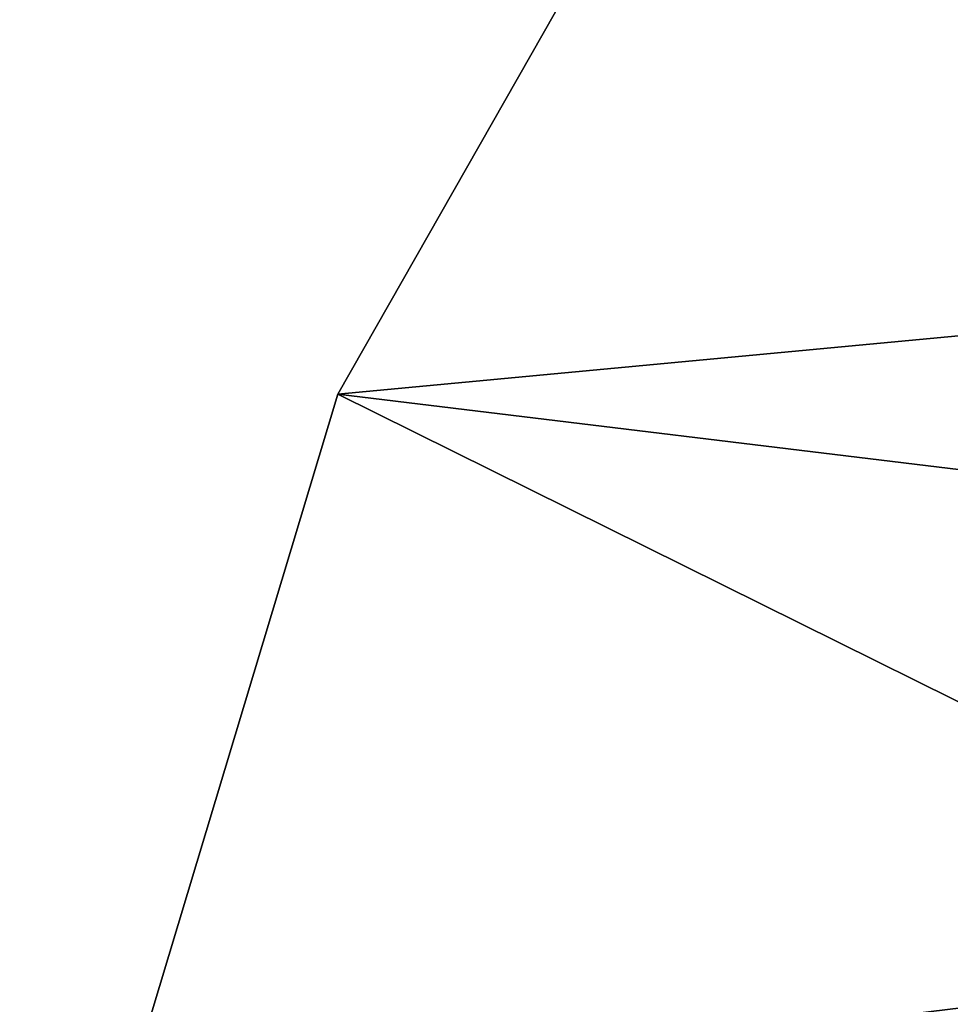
# Model space of a CAD drawing. Extents: x -5 to 2276, y 0 to 2500.
# Tile 123 of 256: x 839.37 to 843.05, y 517.99 to 521.87. Entities that reach past the tile are written whole.
import ezdxf

# ---------------------------------------------------------------- set-up
doc = ezdxf.new("R2010")
doc.units = 0
doc.header["$LTSCALE"] = 25.4
doc.layers.get('0').update_dxf_attribs({"linetype": 'CONTINUOUS'})
for name, color, linetype in [('IFCBUILDING', 32, 'CONTINUOUS'), ('IFCBUILDINGSTOREY', 34, 'CONTINUOUS'), ('IFCSITE', 32, 'CONTINUOUS'), ('IFCSLAB', 22, 'CONTINUOUS'), ('IFCWALL', 190, 'CONTINUOUS')]:
    doc.layers.add(name, color=color, linetype=linetype)

# ---------------------------------------------------------------- blocks, each defined once
blk = doc.blocks.new('GRUPUJ_1')
at = {"layer": 'IFCWALL'}
mesh = blk.add_polyface(dxfattribs=at)
corners = [(0, 0, 2300), (25, 25, 2300), (0, 2276.05, 2300), (175, 0, 2300), (25, 2251.05, 2300), (175, 25, 2300), (2500, 2151.05, 2300), (2475, 2251.05, 2300), (2475, 2151.05, 2300), (2500, 2276.05, 2300), (1245.07, 2251.05, 2300)]
mesh.append_faces([[corners[k] for k in face] for face in [(1, 3, 5), (6, 7, 8)]], dxfattribs={"vtx0": -1})
mesh.append_faces([[corners[k] for k in face] for face in [(0, 1, 2), (9, 7, 6)]], dxfattribs={"vtx0": -1, "vtx1": -1})
mesh.append_faces([[corners[k] for k in face] for face in [(1, 0, 3), (2, 1, 4), (4, 9, 2), (9, 4, 10), (9, 10, 7)]], dxfattribs={"vtx0": -1, "vtx2": -1})
mesh = blk.add_polyface(dxfattribs=at)
corners = [(2500, 0, 800), (175, 25, 800), (175, 0, 800), (2475, 25, 800), (2475, 2151.05, 800), (2500, 2151.05, 800)]
mesh.append_faces([[corners[k] for k in face] for face in [(0, 1, 2), (4, 0, 5)]], dxfattribs={"vtx0": -1})
mesh.append_faces([[corners[k] for k in face] for face in [(1, 0, 3), (3, 0, 4)]], dxfattribs={"vtx0": -1, "vtx1": -1})
blk = doc.blocks.new('GRUPUJ_7')
at = {"layer": 'IFCWALL'}
mesh = blk.add_polyface(dxfattribs=at)
corners = [(0, 0, 1500), (125, 100, 1500), (125, 2151.05, 1500), (150, 0, 1500), (150, 100, 1500), (2450, 2126.05, 1500), (2375, 2151.05, 1500), (2375, 2126.05, 1500), (0, 2226.05, 1500), (1220.07, 2226.05, 1500), (1220.07, 2151.05, 1500), (2450, 2226.05, 1500)]
mesh.append_faces([[corners[k] for k in face] for face in [(1, 3, 4), (5, 6, 7)]], dxfattribs={"vtx0": -1})
mesh.append_faces([[corners[k] for k in face] for face in [(8, 2, 9), (9, 6, 11), (11, 6, 5)]], dxfattribs={"vtx0": -1, "vtx1": -1})
mesh.append_faces([[corners[k] for k in face] for face in [(0, 1, 2), (1, 0, 3), (2, 8, 0), (9, 2, 10), (9, 10, 6)]], dxfattribs={"vtx0": -1, "vtx2": -1})
mesh = blk.add_polyface(dxfattribs=at)
corners = [(2450, 0), (150, 100), (150, 0), (2375, 100), (2375, 2126.05), (2450, 2126.05)]
mesh.append_faces([[corners[k] for k in face] for face in [(0, 1, 2), (4, 0, 5)]], dxfattribs={"vtx0": -1})
mesh.append_faces([[corners[k] for k in face] for face in [(1, 0, 3), (3, 0, 4)]], dxfattribs={"vtx0": -1, "vtx1": -1})
blk = doc.blocks.new('GRUPUJ_9')
at = {"layer": 'IFCWALL'}
mesh = blk.add_polyface(dxfattribs=at)
corners = [(0, 2051.05, 1500), (25, 2026.05, 1500), (1095.07, 2051.05, 1500), (0, 0, 1500), (25, 0, 1500), (2250, 2026.05, 1500), (2250, 2051.05, 1500)]
mesh.append_faces([[corners[k] for k in face] for face in [(1, 3, 4), (2, 5, 6)]], dxfattribs={"vtx0": -1})
mesh.append_faces([[corners[k] for k in face] for face in [(0, 1, 2)]], dxfattribs={"vtx0": -1, "vtx1": -1})
mesh.append_faces([[corners[k] for k in face] for face in [(1, 0, 3), (2, 1, 5)]], dxfattribs={"vtx0": -1, "vtx2": -1})
mesh = blk.add_polyface(dxfattribs=at)
corners = [(2250, 0), (25, 25), (25, 0), (2225, 25), (2225, 2026.05), (2250, 2026.05)]
mesh.append_faces([[corners[k] for k in face] for face in [(0, 1, 2), (4, 0, 5)]], dxfattribs={"vtx0": -1})
mesh.append_faces([[corners[k] for k in face] for face in [(1, 0, 3), (3, 0, 4)]], dxfattribs={"vtx0": -1, "vtx1": -1})
blk = doc.blocks.new('_CIANY')
at = {"layer": 'IFCWALL'}
for name, p in [('GRUPUJ_1', (0, 0)), ('GRUPUJ_7', (25, 25, 800)), ('GRUPUJ_9', (150, 125, 800))]:
    blk.add_blockref(name, p, dxfattribs=at)
mesh = blk.add_polyface(dxfattribs=at)
corners = [(0, 2276.05), (175, 2151.05), (175, 891.05), (1245.07, 2276.05), (175, 1251.05), (875, 2151.05), (1245.07, 2151.05), (1295.07, 2276.05), (1295.07, 2151.05), (2195.07, 2276.05), (1575, 2151.05), (2195.07, 2151.05), (2245.07, 2276.05), (2245.07, 2151.05), (2500, 2276.05), (2375, 2151.05), (2375, 651.05), (2375, 150), (0, 0), (175, 150), (2500, 0)]
mesh.append_faces([[corners[k] for k in face] for face in [(2, 1, 4)]], dxfattribs={"vtx0": -1})
mesh.append_faces([[corners[k] for k in face] for face in [(1, 3, 5), (5, 3, 6), (6, 7, 8), (8, 9, 10), (10, 9, 11), (11, 12, 13), (13, 14, 15), (15, 14, 16), (16, 14, 17), (18, 19, 20), (19, 0, 2), (20, 17, 14)]], dxfattribs={"vtx0": -1, "vtx1": -1})
mesh.append_faces([[corners[k] for k in face] for face in [(0, 1, 2)]], dxfattribs={"vtx0": -1, "vtx1": -1, "vtx2": -1})
mesh.append_faces([[corners[k] for k in face] for face in [(1, 0, 3), (6, 3, 7), (8, 7, 9), (11, 9, 12), (13, 12, 14), (19, 18, 0), (20, 19, 17)]], dxfattribs={"vtx0": -1, "vtx2": -1})
blk = doc.blocks.new('POD_OGA')
at = {"layer": 'IFCSLAB'}
mesh = blk.add_polyface(dxfattribs=at)
corners = [(1400, 2001.05), (1120.07, 1996.05), (1120.07, 2001.05), (0, 2001.05), (1400, 1101.05), (0, 1101.05), (1070.07, 1996.05), (1070.07, 2001.05)]
mesh.append_faces([[corners[k] for k in face] for face in [(0, 1, 2), (3, 4, 5), (6, 3, 7)]], dxfattribs={"vtx0": -1})
mesh.append_faces([[corners[k] for k in face] for face in [(4, 1, 0)]], dxfattribs={"vtx0": -1, "vtx1": -1})
mesh.append_faces([[corners[k] for k in face] for face in [(4, 3, 6)]], dxfattribs={"vtx0": -1, "vtx1": -1, "vtx2": -1})
mesh.append_faces([[corners[k] for k in face] for face in [(4, 6, 1)]], dxfattribs={"vtx0": -1, "vtx2": -1})
blk = doc.blocks.new('700-_MINIMALNA_D')
blk.add_line((545.213, 433.896), (545.213, 433.896, 2))
blk.add_line((545.213, 433.896), (545.213, 433.896, 2))
for points in [[(479.412, 404.136, 0), (483.637, 414.062, 0), (489.553, 422.452, 0), (496.852, 429.12, 0), (505.226, 433.884, 0), (514.676, 436.742, 0), (525.201, 437.694, 0), (535.76, 436.745, 0), (545.213, 433.896, 0), (553.56, 429.148, 0), (560.8, 422.501, 0), (566.651, 414.127, 0), (570.831, 404.197, 0)], [(479.412, 404.136, 2), (483.637, 414.062, 2), (489.553, 422.452, 2), (496.852, 429.12, 2), (505.226, 433.884, 2), (514.676, 436.742, 2), (525.201, 437.694, 2), (535.76, 436.745, 2), (545.213, 433.896, 2), (553.56, 429.148, 2), (560.8, 422.501, 2), (566.651, 414.127, 2), (570.831, 404.197, 2)], [(479.412, 404.136, 0), (483.637, 414.062, 0), (489.553, 422.452, 0), (496.852, 429.12, 0), (505.226, 433.884, 0), (514.676, 436.742, 0), (525.201, 437.694, 0), (535.76, 436.745, 0), (545.213, 433.896, 0), (553.56, 429.148, 0), (560.8, 422.501, 0), (566.651, 414.127, 0), (570.831, 404.197, 0)], [(479.412, 404.136, 2), (483.637, 414.062, 2), (489.553, 422.452, 2), (496.852, 429.12, 2), (505.226, 433.884, 2), (514.676, 436.742, 2), (525.201, 437.694, 2), (535.76, 436.745, 2), (545.213, 433.896, 2), (553.56, 429.148, 2), (560.8, 422.501, 2), (566.651, 414.127, 2), (570.831, 404.197, 2)], [(479.412, 404.136, 0), (483.637, 414.062, 0), (489.553, 422.452, 0), (496.852, 429.12, 0), (505.226, 433.884, 0), (514.676, 436.742, 0), (525.201, 437.694, 0), (535.76, 436.745, 0), (545.213, 433.896, 0), (553.56, 429.148, 0), (560.8, 422.501, 0), (566.651, 414.127, 0), (570.831, 404.197, 0)], [(479.412, 404.136, 2), (483.637, 414.062, 2), (489.553, 422.452, 2), (496.852, 429.12, 2), (505.226, 433.884, 2), (514.676, 436.742, 2), (525.201, 437.694, 2), (535.76, 436.745, 2), (545.213, 433.896, 2), (553.56, 429.148, 2), (560.8, 422.501, 2), (566.651, 414.127, 2), (570.831, 404.197, 2)], [(479.412, 404.136, 0), (483.637, 414.062, 0), (489.553, 422.452, 0), (496.852, 429.12, 0), (505.226, 433.884, 0), (514.676, 436.742, 0), (525.201, 437.694, 0), (535.76, 436.745, 0), (545.213, 433.896, 0), (553.56, 429.148, 0), (560.8, 422.501, 0), (566.651, 414.127, 0), (570.831, 404.197, 0)], [(479.412, 404.136, 2), (483.637, 414.062, 2), (489.553, 422.452, 2), (496.852, 429.12, 2), (505.226, 433.884, 2), (514.676, 436.742, 2), (525.201, 437.694, 2), (535.76, 436.745, 2), (545.213, 433.896, 2), (553.56, 429.148, 2), (560.8, 422.501, 2), (566.651, 414.127, 2), (570.831, 404.197, 2)], [(479.412, 404.136, 0), (483.637, 414.062, 0), (489.553, 422.452, 0), (496.852, 429.12, 0), (505.226, 433.884, 0), (514.676, 436.742, 0), (525.201, 437.694, 0), (535.76, 436.745, 0), (545.213, 433.896, 0), (553.56, 429.148, 0), (560.8, 422.501, 0), (566.651, 414.127, 0), (570.831, 404.197, 0)], [(479.412, 404.136, 2), (483.637, 414.062, 2), (489.553, 422.452, 2), (496.852, 429.12, 2), (505.226, 433.884, 2), (514.676, 436.742, 2), (525.201, 437.694, 2), (535.76, 436.745, 2), (545.213, 433.896, 2), (553.56, 429.148, 2), (560.8, 422.501, 2), (566.651, 414.127, 2), (570.831, 404.197, 2)], [(479.412, 404.136, 0), (483.637, 414.062, 0), (489.553, 422.452, 0), (496.852, 429.12, 0), (505.226, 433.884, 0), (514.676, 436.742, 0), (525.201, 437.694, 0), (535.76, 436.745, 0), (545.213, 433.896, 0), (553.56, 429.148, 0), (560.8, 422.501, 0), (566.651, 414.127, 0), (570.831, 404.197, 0)], [(479.412, 404.136, 2), (483.637, 414.062, 2), (489.553, 422.452, 2), (496.852, 429.12, 2), (505.226, 433.884, 2), (514.676, 436.742, 2), (525.201, 437.694, 2), (535.76, 436.745, 2), (545.213, 433.896, 2), (553.56, 429.148, 2), (560.8, 422.501, 2), (566.651, 414.127, 2), (570.831, 404.197, 2)], [(479.412, 404.136, 0), (483.637, 414.062, 0), (489.553, 422.452, 0), (496.852, 429.12, 0), (505.226, 433.884, 0), (514.676, 436.742, 0), (525.201, 437.694, 0), (535.76, 436.745, 0), (545.213, 433.896, 0), (553.56, 429.148, 0), (560.8, 422.501, 0), (566.651, 414.127, 0), (570.831, 404.197, 0)], [(479.412, 404.136, 2), (483.637, 414.062, 2), (489.553, 422.452, 2), (496.852, 429.12, 2), (505.226, 433.884, 2), (514.676, 436.742, 2), (525.201, 437.694, 2), (535.76, 436.745, 2), (545.213, 433.896, 2), (553.56, 429.148, 2), (560.8, 422.501, 2), (566.651, 414.127, 2), (570.831, 404.197, 2)], [(479.412, 404.136, 0), (483.637, 414.062, 0), (489.553, 422.452, 0), (496.852, 429.12, 0), (505.226, 433.884, 0), (514.676, 436.742, 0), (525.201, 437.694, 0), (535.76, 436.745, 0), (545.213, 433.896, 0), (553.56, 429.148, 0), (560.8, 422.501, 0), (566.651, 414.127, 0), (570.831, 404.197, 0)], [(479.412, 404.136, 2), (483.637, 414.062, 2), (489.553, 422.452, 2), (496.852, 429.12, 2), (505.226, 433.884, 2), (514.676, 436.742, 2), (525.201, 437.694, 2), (535.76, 436.745, 2), (545.213, 433.896, 2), (553.56, 429.148, 2), (560.8, 422.501, 2), (566.651, 414.127, 2), (570.831, 404.197, 2)], [(479.412, 404.136, 0), (483.637, 414.062, 0), (489.553, 422.452, 0), (496.852, 429.12, 0), (505.226, 433.884, 0), (514.676, 436.742, 0), (525.201, 437.694, 0), (535.76, 436.745, 0), (545.213, 433.896, 0), (553.56, 429.148, 0), (560.8, 422.501, 0), (566.651, 414.127, 0), (570.831, 404.197, 0)], [(479.412, 404.136, 2), (483.637, 414.062, 2), (489.553, 422.452, 2), (496.852, 429.12, 2), (505.226, 433.884, 2), (514.676, 436.742, 2), (525.201, 437.694, 2), (535.76, 436.745, 2), (545.213, 433.896, 2), (553.56, 429.148, 2), (560.8, 422.501, 2), (566.651, 414.127, 2), (570.831, 404.197, 2)], [(479.412, 404.136, 0), (483.637, 414.062, 0), (489.553, 422.452, 0), (496.852, 429.12, 0), (505.226, 433.884, 0), (514.676, 436.742, 0), (525.201, 437.694, 0), (535.76, 436.745, 0), (545.213, 433.896, 0), (553.56, 429.148, 0), (560.8, 422.501, 0), (566.651, 414.127, 0), (570.831, 404.197, 0)], [(479.412, 404.136, 2), (483.637, 414.062, 2), (489.553, 422.452, 2), (496.852, 429.12, 2), (505.226, 433.884, 2), (514.676, 436.742, 2), (525.201, 437.694, 2), (535.76, 436.745, 2), (545.213, 433.896, 2), (553.56, 429.148, 2), (560.8, 422.501, 2), (566.651, 414.127, 2), (570.831, 404.197, 2)], [(479.412, 404.136, 0), (483.637, 414.062, 0), (489.553, 422.452, 0), (496.852, 429.12, 0), (505.226, 433.884, 0), (514.676, 436.742, 0), (525.201, 437.694, 0), (535.76, 436.745, 0), (545.213, 433.896, 0), (553.56, 429.148, 0), (560.8, 422.501, 0), (566.651, 414.127, 0), (570.831, 404.197, 0)], [(479.412, 404.136, 2), (483.637, 414.062, 2), (489.553, 422.452, 2), (496.852, 429.12, 2), (505.226, 433.884, 2), (514.676, 436.742, 2), (525.201, 437.694, 2), (535.76, 436.745, 2), (545.213, 433.896, 2), (553.56, 429.148, 2), (560.8, 422.501, 2), (566.651, 414.127, 2), (570.831, 404.197, 2)], [(479.412, 404.136, 0), (483.637, 414.062, 0), (489.553, 422.452, 0), (496.852, 429.12, 0), (505.226, 433.884, 0), (514.676, 436.742, 0), (525.201, 437.694, 0), (535.76, 436.745, 0), (545.213, 433.896, 0), (553.56, 429.148, 0), (560.8, 422.501, 0), (566.651, 414.127, 0), (570.831, 404.197, 0)], [(479.412, 404.136, 2), (483.637, 414.062, 2), (489.553, 422.452, 2), (496.852, 429.12, 2), (505.226, 433.884, 2), (514.676, 436.742, 2), (525.201, 437.694, 2), (535.76, 436.745, 2), (545.213, 433.896, 2), (553.56, 429.148, 2), (560.8, 422.501, 2), (566.651, 414.127, 2), (570.831, 404.197, 2)], [(479.412, 404.136, 0), (483.637, 414.062, 0), (489.553, 422.452, 0), (496.852, 429.12, 0), (505.226, 433.884, 0), (514.676, 436.742, 0), (525.201, 437.694, 0), (535.76, 436.745, 0), (545.213, 433.896, 0), (553.56, 429.148, 0), (560.8, 422.501, 0), (566.651, 414.127, 0), (570.831, 404.197, 0)], [(479.412, 404.136, 2), (483.637, 414.062, 2), (489.553, 422.452, 2), (496.852, 429.12, 2), (505.226, 433.884, 2), (514.676, 436.742, 2), (525.201, 437.694, 2), (535.76, 436.745, 2), (545.213, 433.896, 2), (553.56, 429.148, 2), (560.8, 422.501, 2), (566.651, 414.127, 2), (570.831, 404.197, 2)], [(479.412, 404.136, 0), (483.637, 414.062, 0), (489.553, 422.452, 0), (496.852, 429.12, 0), (505.226, 433.884, 0), (514.676, 436.742, 0), (525.201, 437.694, 0), (535.76, 436.745, 0), (545.213, 433.896, 0), (553.56, 429.148, 0), (560.8, 422.501, 0), (566.651, 414.127, 0), (570.831, 404.197, 0)], [(479.412, 404.136, 2), (483.637, 414.062, 2), (489.553, 422.452, 2), (496.852, 429.12, 2), (505.226, 433.884, 2), (514.676, 436.742, 2), (525.201, 437.694, 2), (535.76, 436.745, 2), (545.213, 433.896, 2), (553.56, 429.148, 2), (560.8, 422.501, 2), (566.651, 414.127, 2), (570.831, 404.197, 2)], [(479.412, 404.136, 0), (483.637, 414.062, 0), (489.553, 422.452, 0), (496.852, 429.12, 0), (505.226, 433.884, 0), (514.676, 436.742, 0), (525.201, 437.694, 0), (535.76, 436.745, 0), (545.213, 433.896, 0), (553.56, 429.148, 0), (560.8, 422.501, 0), (566.651, 414.127, 0), (570.831, 404.197, 0)], [(479.412, 404.136, 2), (483.637, 414.062, 2), (489.553, 422.452, 2), (496.852, 429.12, 2), (505.226, 433.884, 2), (514.676, 436.742, 2), (525.201, 437.694, 2), (535.76, 436.745, 2), (545.213, 433.896, 2), (553.56, 429.148, 2), (560.8, 422.501, 2), (566.651, 414.127, 2), (570.831, 404.197, 2)], [(479.412, 404.136, 0), (483.637, 414.062, 0), (489.553, 422.452, 0), (496.852, 429.12, 0), (505.226, 433.884, 0), (514.676, 436.742, 0), (525.201, 437.694, 0), (535.76, 436.745, 0), (545.213, 433.896, 0), (553.56, 429.148, 0), (560.8, 422.501, 0), (566.651, 414.127, 0), (570.831, 404.197, 0)], [(479.412, 404.136, 2), (483.637, 414.062, 2), (489.553, 422.452, 2), (496.852, 429.12, 2), (505.226, 433.884, 2), (514.676, 436.742, 2), (525.201, 437.694, 2), (535.76, 436.745, 2), (545.213, 433.896, 2), (553.56, 429.148, 2), (560.8, 422.501, 2), (566.651, 414.127, 2), (570.831, 404.197, 2)], [(479.412, 404.136, 0), (483.637, 414.062, 0), (489.553, 422.452, 0), (496.852, 429.12, 0), (505.226, 433.884, 0), (514.676, 436.742, 0), (525.201, 437.694, 0), (535.76, 436.745, 0), (545.213, 433.896, 0), (553.56, 429.148, 0), (560.8, 422.501, 0), (566.651, 414.127, 0), (570.831, 404.197, 0)], [(479.412, 404.136, 2), (483.637, 414.062, 2), (489.553, 422.452, 2), (496.852, 429.12, 2), (505.226, 433.884, 2), (514.676, 436.742, 2), (525.201, 437.694, 2), (535.76, 436.745, 2), (545.213, 433.896, 2), (553.56, 429.148, 2), (560.8, 422.501, 2), (566.651, 414.127, 2), (570.831, 404.197, 2)], [(479.412, 404.136, 0), (483.637, 414.062, 0), (489.553, 422.452, 0), (496.852, 429.12, 0), (505.226, 433.884, 0), (514.676, 436.742, 0), (525.201, 437.694, 0), (535.76, 436.745, 0), (545.213, 433.896, 0), (553.56, 429.148, 0), (560.8, 422.501, 0), (566.651, 414.127, 0), (570.831, 404.197, 0)], [(479.412, 404.136, 2), (483.637, 414.062, 2), (489.553, 422.452, 2), (496.852, 429.12, 2), (505.226, 433.884, 2), (514.676, 436.742, 2), (525.201, 437.694, 2), (535.76, 436.745, 2), (545.213, 433.896, 2), (553.56, 429.148, 2), (560.8, 422.501, 2), (566.651, 414.127, 2), (570.831, 404.197, 2)], [(479.412, 404.136, 0), (483.637, 414.062, 0), (489.553, 422.452, 0), (496.852, 429.12, 0), (505.226, 433.884, 0), (514.676, 436.742, 0), (525.201, 437.694, 0), (535.76, 436.745, 0), (545.213, 433.896, 0), (553.56, 429.148, 0), (560.8, 422.501, 0), (566.651, 414.127, 0), (570.831, 404.197, 0)], [(479.412, 404.136, 2), (483.637, 414.062, 2), (489.553, 422.452, 2), (496.852, 429.12, 2), (505.226, 433.884, 2), (514.676, 436.742, 2), (525.201, 437.694, 2), (535.76, 436.745, 2), (545.213, 433.896, 2), (553.56, 429.148, 2), (560.8, 422.501, 2), (566.651, 414.127, 2), (570.831, 404.197, 2)], [(479.412, 404.136, 0), (483.637, 414.062, 0), (489.553, 422.452, 0), (496.852, 429.12, 0), (505.226, 433.884, 0), (514.676, 436.742, 0), (525.201, 437.694, 0), (535.76, 436.745, 0), (545.213, 433.896, 0), (553.56, 429.148, 0), (560.8, 422.501, 0), (566.651, 414.127, 0), (570.831, 404.197, 0)], [(479.412, 404.136, 2), (483.637, 414.062, 2), (489.553, 422.452, 2), (496.852, 429.12, 2), (505.226, 433.884, 2), (514.676, 436.742, 2), (525.201, 437.694, 2), (535.76, 436.745, 2), (545.213, 433.896, 2), (553.56, 429.148, 2), (560.8, 422.501, 2), (566.651, 414.127, 2), (570.831, 404.197, 2)], [(479.412, 404.136, 0), (483.637, 414.062, 0), (489.553, 422.452, 0), (496.852, 429.12, 0), (505.226, 433.884, 0), (514.676, 436.742, 0), (525.201, 437.694, 0), (535.76, 436.745, 0), (545.213, 433.896, 0), (553.56, 429.148, 0), (560.8, 422.501, 0), (566.651, 414.127, 0), (570.831, 404.197, 0)], [(479.412, 404.136, 2), (483.637, 414.062, 2), (489.553, 422.452, 2), (496.852, 429.12, 2), (505.226, 433.884, 2), (514.676, 436.742, 2), (525.201, 437.694, 2), (535.76, 436.745, 2), (545.213, 433.896, 2), (553.56, 429.148, 2), (560.8, 422.501, 2), (566.651, 414.127, 2), (570.831, 404.197, 2)], [(479.412, 404.136, 0), (483.637, 414.062, 0), (489.553, 422.452, 0), (496.852, 429.12, 0), (505.226, 433.884, 0), (514.676, 436.742, 0), (525.201, 437.694, 0), (535.76, 436.745, 0), (545.213, 433.896, 0), (553.56, 429.148, 0), (560.8, 422.501, 0), (566.651, 414.127, 0), (570.831, 404.197, 0)], [(479.412, 404.136, 2), (483.637, 414.062, 2), (489.553, 422.452, 2), (496.852, 429.12, 2), (505.226, 433.884, 2), (514.676, 436.742, 2), (525.201, 437.694, 2), (535.76, 436.745, 2), (545.213, 433.896, 2), (553.56, 429.148, 2), (560.8, 422.501, 2), (566.651, 414.127, 2), (570.831, 404.197, 2)], [(479.412, 404.136, 0), (483.637, 414.062, 0), (489.553, 422.452, 0), (496.852, 429.12, 0), (505.226, 433.884, 0), (514.676, 436.742, 0), (525.201, 437.694, 0), (535.76, 436.745, 0), (545.213, 433.896, 0), (553.56, 429.148, 0), (560.8, 422.501, 0), (566.651, 414.127, 0), (570.831, 404.197, 0)], [(479.412, 404.136, 2), (483.637, 414.062, 2), (489.553, 422.452, 2), (496.852, 429.12, 2), (505.226, 433.884, 2), (514.676, 436.742, 2), (525.201, 437.694, 2), (535.76, 436.745, 2), (545.213, 433.896, 2), (553.56, 429.148, 2), (560.8, 422.501, 2), (566.651, 414.127, 2), (570.831, 404.197, 2)], [(479.412, 404.136, 0), (483.637, 414.062, 0), (489.553, 422.452, 0), (496.852, 429.12, 0), (505.226, 433.884, 0), (514.676, 436.742, 0), (525.201, 437.694, 0), (535.76, 436.745, 0), (545.213, 433.896, 0), (553.56, 429.148, 0), (560.8, 422.501, 0), (566.651, 414.127, 0), (570.831, 404.197, 0)], [(479.412, 404.136, 2), (483.637, 414.062, 2), (489.553, 422.452, 2), (496.852, 429.12, 2), (505.226, 433.884, 2), (514.676, 436.742, 2), (525.201, 437.694, 2), (535.76, 436.745, 2), (545.213, 433.896, 2), (553.56, 429.148, 2), (560.8, 422.501, 2), (566.651, 414.127, 2), (570.831, 404.197, 2)], [(479.412, 404.136, 0), (483.637, 414.062, 0), (489.553, 422.452, 0), (496.852, 429.12, 0), (505.226, 433.884, 0), (514.676, 436.742, 0), (525.201, 437.694, 0), (535.76, 436.745, 0), (545.213, 433.896, 0), (553.56, 429.148, 0), (560.8, 422.501, 0), (566.651, 414.127, 0), (570.831, 404.197, 0)], [(479.412, 404.136, 2), (483.637, 414.062, 2), (489.553, 422.452, 2), (496.852, 429.12, 2), (505.226, 433.884, 2), (514.676, 436.742, 2), (525.201, 437.694, 2), (535.76, 436.745, 2), (545.213, 433.896, 2), (553.56, 429.148, 2), (560.8, 422.501, 2), (566.651, 414.127, 2), (570.831, 404.197, 2)], [(479.412, 404.136, 0), (483.637, 414.062, 0), (489.553, 422.452, 0), (496.852, 429.12, 0), (505.226, 433.884, 0), (514.676, 436.742, 0), (525.201, 437.694, 0), (535.76, 436.745, 0), (545.213, 433.896, 0), (553.56, 429.148, 0), (560.8, 422.501, 0), (566.651, 414.127, 0), (570.831, 404.197, 0)], [(479.412, 404.136, 2), (483.637, 414.062, 2), (489.553, 422.452, 2), (496.852, 429.12, 2), (505.226, 433.884, 2), (514.676, 436.742, 2), (525.201, 437.694, 2), (535.76, 436.745, 2), (545.213, 433.896, 2), (553.56, 429.148, 2), (560.8, 422.501, 2), (566.651, 414.127, 2), (570.831, 404.197, 2)], [(479.412, 404.136, 0), (483.637, 414.062, 0), (489.553, 422.452, 0), (496.852, 429.12, 0), (505.226, 433.884, 0), (514.676, 436.742, 0), (525.201, 437.694, 0), (535.76, 436.745, 0), (545.213, 433.896, 0), (553.56, 429.148, 0), (560.8, 422.501, 0), (566.651, 414.127, 0), (570.831, 404.197, 0)], [(479.412, 404.136, 2), (483.637, 414.062, 2), (489.553, 422.452, 2), (496.852, 429.12, 2), (505.226, 433.884, 2), (514.676, 436.742, 2), (525.201, 437.694, 2), (535.76, 436.745, 2), (545.213, 433.896, 2), (553.56, 429.148, 2), (560.8, 422.501, 2), (566.651, 414.127, 2), (570.831, 404.197, 2)], [(479.412, 404.136, 0), (483.637, 414.062, 0), (489.553, 422.452, 0), (496.852, 429.12, 0), (505.226, 433.884, 0), (514.676, 436.742, 0), (525.201, 437.694, 0), (535.76, 436.745, 0), (545.213, 433.896, 0), (553.56, 429.148, 0), (560.8, 422.501, 0), (566.651, 414.127, 0), (570.831, 404.197, 0)], [(479.412, 404.136, 2), (483.637, 414.062, 2), (489.553, 422.452, 2), (496.852, 429.12, 2), (505.226, 433.884, 2), (514.676, 436.742, 2), (525.201, 437.694, 2), (535.76, 436.745, 2), (545.213, 433.896, 2), (553.56, 429.148, 2), (560.8, 422.501, 2), (566.651, 414.127, 2), (570.831, 404.197, 2)], [(479.412, 404.136, 0), (483.637, 414.062, 0), (489.553, 422.452, 0), (496.852, 429.12, 0), (505.226, 433.884, 0), (514.676, 436.742, 0), (525.201, 437.694, 0), (535.76, 436.745, 0), (545.213, 433.896, 0), (553.56, 429.148, 0), (560.8, 422.501, 0), (566.651, 414.127, 0), (570.831, 404.197, 0)], [(479.412, 404.136, 2), (483.637, 414.062, 2), (489.553, 422.452, 2), (496.852, 429.12, 2), (505.226, 433.884, 2), (514.676, 436.742, 2), (525.201, 437.694, 2), (535.76, 436.745, 2), (545.213, 433.896, 2), (553.56, 429.148, 2), (560.8, 422.501, 2), (566.651, 414.127, 2), (570.831, 404.197, 2)], [(479.412, 404.136, 0), (483.637, 414.062, 0), (489.553, 422.452, 0), (496.852, 429.12, 0), (505.226, 433.884, 0), (514.676, 436.742, 0), (525.201, 437.694, 0), (535.76, 436.745, 0), (545.213, 433.896, 0), (553.56, 429.148, 0), (560.8, 422.501, 0), (566.651, 414.127, 0), (570.831, 404.197, 0)], [(479.412, 404.136, 2), (483.637, 414.062, 2), (489.553, 422.452, 2), (496.852, 429.12, 2), (505.226, 433.884, 2), (514.676, 436.742, 2), (525.201, 437.694, 2), (535.76, 436.745, 2), (545.213, 433.896, 2), (553.56, 429.148, 2), (560.8, 422.501, 2), (566.651, 414.127, 2), (570.831, 404.197, 2)], [(479.412, 404.136, 0), (483.637, 414.062, 0), (489.553, 422.452, 0), (496.852, 429.12, 0), (505.226, 433.884, 0), (514.676, 436.742, 0), (525.201, 437.694, 0), (535.76, 436.745, 0), (545.213, 433.896, 0), (553.56, 429.148, 0), (560.8, 422.501, 0), (566.651, 414.127, 0), (570.831, 404.197, 0)], [(479.412, 404.136, 2), (483.637, 414.062, 2), (489.553, 422.452, 2), (496.852, 429.12, 2), (505.226, 433.884, 2), (514.676, 436.742, 2), (525.201, 437.694, 2), (535.76, 436.745, 2), (545.213, 433.896, 2), (553.56, 429.148, 2), (560.8, 422.501, 2), (566.651, 414.127, 2), (570.831, 404.197, 2)], [(479.412, 404.136, 0), (483.637, 414.062, 0), (489.553, 422.452, 0), (496.852, 429.12, 0), (505.226, 433.884, 0), (514.676, 436.742, 0), (525.201, 437.694, 0), (535.76, 436.745, 0), (545.213, 433.896, 0), (553.56, 429.148, 0), (560.8, 422.501, 0), (566.651, 414.127, 0), (570.831, 404.197, 0)], [(479.412, 404.136, 2), (483.637, 414.062, 2), (489.553, 422.452, 2), (496.852, 429.12, 2), (505.226, 433.884, 2), (514.676, 436.742, 2), (525.201, 437.694, 2), (535.76, 436.745, 2), (545.213, 433.896, 2), (553.56, 429.148, 2), (560.8, 422.501, 2), (566.651, 414.127, 2), (570.831, 404.197, 2)], [(479.412, 404.136, 0), (483.637, 414.062, 0), (489.553, 422.452, 0), (496.852, 429.12, 0), (505.226, 433.884, 0), (514.676, 436.742, 0), (525.201, 437.694, 0), (535.76, 436.745, 0), (545.213, 433.896, 0), (553.56, 429.148, 0), (560.8, 422.501, 0), (566.651, 414.127, 0), (570.831, 404.197, 0)], [(479.412, 404.136, 2), (483.637, 414.062, 2), (489.553, 422.452, 2), (496.852, 429.12, 2), (505.226, 433.884, 2), (514.676, 436.742, 2), (525.201, 437.694, 2), (535.76, 436.745, 2), (545.213, 433.896, 2), (553.56, 429.148, 2), (560.8, 422.501, 2), (566.651, 414.127, 2), (570.831, 404.197, 2)]]:
    blk.add_polyline3d(points)
mesh = blk.add_polyface()
corners = [(496.852, 429.12), (495.109, 379.674), (489.553, 422.452), (497.064, 398.273), (505.226, 433.884), (499.507, 405.516), (502.927, 411.389), (507.251, 415.928), (514.676, 436.742), (512.405, 419.17), (518.388, 421.115), (525.201, 437.694), (525.201, 421.763), (535.76, 436.745), (531.968, 421.115), (537.912, 419.17), (545.213, 433.896), (543.031, 415.928), (547.328, 411.389), (553.56, 429.148), (550.726, 405.516), (553.154, 398.273), (555.096, 379.674), (560.8, 422.501), (476.876, 392.673), (476.852, 366.997), (476.031, 379.674), (479.313, 355.716), (479.412, 404.136), (483.416, 345.83), (483.637, 414.062), (489.16, 337.339), (496.335, 330.52), (497.064, 361.518), (504.734, 325.649), (499.507, 354.312), (502.927, 348.353), (507.251, 343.685), (514.356, 322.726), (512.405, 340.35), (518.388, 338.35), (525.201, 321.752), (525.201, 337.683), (531.928, 338.338), (535.76, 322.695), (537.85, 340.301), (545.213, 325.526), (542.967, 343.574), (547.278, 348.156), (553.56, 330.243), (550.699, 354.053), (553.142, 361.272), (560.8, 336.847), (566.651, 414.127), (566.651, 345.184), (570.831, 404.197), (570.831, 355.101), (573.338, 392.713), (573.338, 366.598), (574.174, 379.674)]
mesh.append_faces([[corners[k] for k in face] for face in [(24, 25, 26), (58, 57, 59)]], dxfattribs={"vtx0": -1})
mesh.append_faces([[corners[k] for k in face] for face in [(0, 1, 2), (1, 0, 3), (3, 4, 5), (5, 4, 6), (6, 4, 7), (7, 8, 9), (9, 8, 10), (10, 11, 12), (12, 13, 14), (14, 13, 15), (15, 16, 17), (17, 16, 18), (18, 19, 20), (20, 19, 21), (21, 19, 22), (25, 24, 27), (27, 28, 29), (29, 30, 31), (31, 2, 32), (32, 33, 34), (34, 37, 38), (38, 40, 41), (41, 43, 44), (44, 45, 46), (46, 48, 49), (49, 22, 52), (52, 53, 54), (54, 55, 56), (56, 57, 58)]], dxfattribs={"vtx0": -1, "vtx1": -1})
mesh.append_faces([[corners[k] for k in face] for face in [(32, 2, 1), (52, 22, 23)]], dxfattribs={"vtx0": -1, "vtx1": -1, "vtx2": -1})
mesh.append_faces([[corners[k] for k in face] for face in [(3, 0, 4), (7, 4, 8), (10, 8, 11), (12, 11, 13), (15, 13, 16), (18, 16, 19), (22, 19, 23), (27, 24, 28), (29, 28, 30), (31, 30, 2), (32, 1, 33), (34, 33, 35), (34, 35, 36), (34, 36, 37), (38, 37, 39), (38, 39, 40), (41, 40, 42), (41, 42, 43), (44, 43, 45), (46, 45, 47), (46, 47, 48), (49, 48, 50), (49, 50, 51), (49, 51, 22), (52, 23, 53), (54, 53, 55), (56, 55, 57)]], dxfattribs={"vtx0": -1, "vtx2": -1})
mesh = blk.add_polyface()
corners = [(476.852, 366.997, 2), (476.876, 392.673, 2), (476.031, 379.674, 2), (479.313, 355.716, 2), (479.412, 404.136, 2), (483.416, 345.83, 2), (483.637, 414.062, 2), (489.16, 337.339, 2), (489.553, 422.452, 2), (496.335, 330.52, 2), (495.109, 379.674, 2), (497.064, 361.518, 2), (504.734, 325.649, 2), (499.507, 354.312, 2), (502.927, 348.353, 2), (507.251, 343.685, 2), (514.356, 322.726, 2), (512.405, 340.35, 2), (518.388, 338.35, 2), (525.201, 321.752, 2), (525.201, 337.683, 2), (535.76, 322.695, 2), (531.928, 338.338, 2), (537.85, 340.301, 2), (545.213, 325.526, 2), (542.967, 343.574, 2), (547.278, 348.156, 2), (553.56, 330.243, 2), (550.699, 354.053, 2), (553.142, 361.272, 2), (555.096, 379.674, 2), (560.8, 336.847, 2), (496.852, 429.12, 2), (497.064, 398.273, 2), (505.226, 433.884, 2), (499.507, 405.516, 2), (502.927, 411.389, 2), (507.251, 415.928, 2), (514.676, 436.742, 2), (512.405, 419.17, 2), (518.388, 421.115, 2), (525.201, 437.694, 2), (525.201, 421.763, 2), (531.968, 421.115, 2), (535.76, 436.745, 2), (537.912, 419.17, 2), (545.213, 433.896, 2), (543.031, 415.928, 2), (547.328, 411.389, 2), (553.56, 429.148, 2), (550.726, 405.516, 2), (553.154, 398.273, 2), (560.8, 422.501, 2), (566.651, 345.184, 2), (566.651, 414.127, 2), (570.831, 355.101, 2), (570.831, 404.197, 2), (573.338, 366.598, 2), (573.338, 392.713, 2), (574.174, 379.674, 2)]
mesh.append_faces([[corners[k] for k in face] for face in [(0, 1, 2), (58, 57, 59)]], dxfattribs={"vtx0": -1})
mesh.append_faces([[corners[k] for k in face] for face in [(1, 3, 4), (4, 5, 6), (6, 7, 8), (10, 9, 11), (11, 12, 13), (13, 12, 14), (14, 12, 15), (15, 16, 17), (17, 16, 18), (18, 19, 20), (20, 21, 22), (22, 21, 23), (23, 24, 25), (25, 24, 26), (26, 27, 28), (28, 27, 29), (29, 27, 30), (32, 33, 34), (34, 37, 38), (38, 40, 41), (41, 43, 44), (44, 45, 46), (46, 48, 49), (49, 30, 52), (52, 53, 54), (54, 55, 56), (56, 57, 58)]], dxfattribs={"vtx0": -1, "vtx1": -1})
mesh.append_faces([[corners[k] for k in face] for face in [(8, 9, 10), (52, 30, 31)]], dxfattribs={"vtx0": -1, "vtx1": -1, "vtx2": -1})
mesh.append_faces([[corners[k] for k in face] for face in [(1, 0, 3), (4, 3, 5), (6, 5, 7), (8, 7, 9), (11, 9, 12), (15, 12, 16), (18, 16, 19), (20, 19, 21), (23, 21, 24), (26, 24, 27), (30, 27, 31), (10, 32, 8), (32, 10, 33), (34, 33, 35), (34, 35, 36), (34, 36, 37), (38, 37, 39), (38, 39, 40), (41, 40, 42), (41, 42, 43), (44, 43, 45), (46, 45, 47), (46, 47, 48), (49, 48, 50), (49, 50, 51), (49, 51, 30), (52, 31, 53), (54, 53, 55), (56, 55, 57)]], dxfattribs={"vtx0": -1, "vtx2": -1})
mesh = blk.add_polyface()
corners = [(535.76, 436.745, 2), (545.213, 433.896), (535.76, 436.745), (545.213, 433.896, 2)]
mesh.append_faces([[corners[k] for k in face] for face in [(0, 1, 2), (1, 0, 3)]], dxfattribs={"vtx0": -1})
mesh = blk.add_polyface()
corners = [(545.213, 433.896, 2), (553.56, 429.148), (545.213, 433.896), (553.56, 429.148, 2)]
mesh.append_faces([[corners[k] for k in face] for face in [(0, 1, 2), (1, 0, 3)]], dxfattribs={"vtx0": -1})
blk = doc.blocks.new('PRZESTRZE__MANEWROWA_LICZO')
at = {"xscale": 0.2991999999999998, "yscale": 0.2991999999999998, "zscale": 0.2991999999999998, "rotation": 360}
blk.add_blockref('700-_MINIMALNA_D', (182.2677, 54.5505, 1.7), dxfattribs=at)
at = {"layer": 'IFCSLAB'}
mesh = blk.add_polyface(dxfattribs=at)
corners = [(700, 450, 1.7), (0, 900, 1.7), (0, 0, 1.7)]
mesh.append_faces([[corners[k] for k in face] for face in [(0, 1, 2)]])
mesh = blk.add_polyface(dxfattribs=at)
corners = [(1400, 900), (1120.07, 895), (1120.07, 900), (0, 900), (1400, 0), (0, 0), (1070.07, 895), (1070.07, 900)]
mesh.append_faces([[corners[k] for k in face] for face in [(0, 1, 2), (3, 4, 5), (6, 3, 7)]], dxfattribs={"vtx0": -1})
mesh.append_faces([[corners[k] for k in face] for face in [(4, 1, 0)]], dxfattribs={"vtx0": -1, "vtx1": -1})
mesh.append_faces([[corners[k] for k in face] for face in [(4, 3, 6)]], dxfattribs={"vtx0": -1, "vtx1": -1, "vtx2": -1})
mesh.append_faces([[corners[k] for k in face] for face in [(4, 6, 1)]], dxfattribs={"vtx0": -1, "vtx2": -1})
mesh = blk.add_polyface(dxfattribs=at)
corners = [(700, 450, 1.2), (0, 0, 1), (700, 450, 1), (0, 0, 1.7), (700, 450, 1.7)]
mesh.append_faces([[corners[k] for k in face] for face in [(0, 1, 2), (3, 0, 4)]], dxfattribs={"vtx0": -1})
mesh.append_faces([[corners[k] for k in face] for face in [(1, 0, 3)]], dxfattribs={"vtx0": -1, "vtx1": -1})
mesh = blk.add_polyface(dxfattribs=at)
corners = [(700, 0, 1), (700, 150, 1), (0, 0, 1), (700, 450, 1)]
mesh.append_faces([[corners[k] for k in face] for face in [(0, 1, 2), (3, 2, 1)]], dxfattribs={"vtx1": -1})
blk = doc.blocks.new('DEFAULT_BUILDING_STOREY')
at = {"layer": 'IFCSLAB'}
for name, p in [('PRZESTRZE__MANEWROWA_LICZO', (175, 1251.05, 1.7)), ('POD_OGA', (175, 150))]:
    blk.add_blockref(name, p, dxfattribs=at)
at = {"layer": 'IFCWALL'}
blk.add_blockref('_CIANY', (0, 0), dxfattribs=at)
blk = doc.blocks.new('DEFAULT_BUILDING')
at = {"layer": 'IFCBUILDINGSTOREY'}
blk.add_blockref('DEFAULT_BUILDING_STOREY', (0, 0), dxfattribs=at)
blk = doc.blocks.new('DEFAULT_SITE')
at = {"layer": 'IFCBUILDING', "rotation": 89.99999999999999}
blk.add_blockref('DEFAULT_BUILDING', (2276.05, 0), dxfattribs=at)

msp = doc.modelspace()

# ---------------------------------------------------------------- block references
at = {"layer": 'IFCSITE'}
msp.add_blockref('DEFAULT_SITE', (0, 0), dxfattribs=at)

doc.saveas('drawing.dxf')
